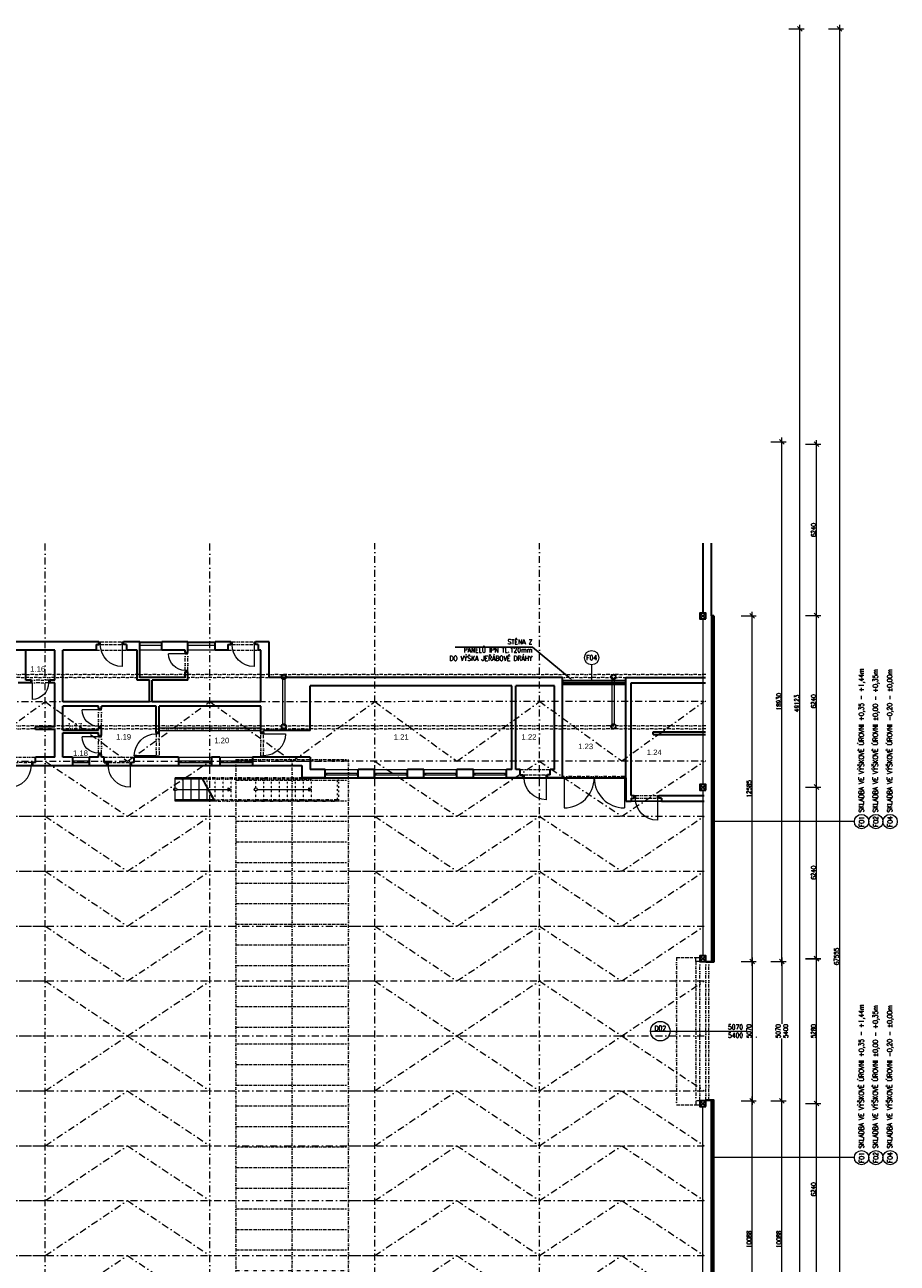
# Model space of a CAD drawing. Header units: millimetres. Extents: x -485339 to 286898, y -1189934 to 1602269.
# Tile 26 of 230: x -204483 to -172706, y -1037874 to -992773. Entities that reach past the tile are written whole.
import ezdxf
from ezdxf import colors
from ezdxf.entities.mleader import LeaderData, LeaderLine
from ezdxf.enums import TextEntityAlignment as Align
from ezdxf.math import Vec2, Vec3

# ---------------------------------------------------------------- set-up
doc = ezdxf.new("R2010")
doc.units = ezdxf.units.MM
doc.header["$LTSCALE"] = 10
for name, pattern in [('DASHDOT', [25.4, 12.7, -6.35, 0, -6.35]), ('DĚLICÍ2', [15.875, 6.35, -3.175, 0, -3.175, 0, -3.175]), ('ČÁRKOVANÁ2', [9.525, 6.35, -3.175])]:
    doc.linetypes.add(name, pattern=pattern)
doc.layers.get('Defpoints').update_dxf_attribs({"lineweight": 0})
for name, color, linetype, lineweight in [('N_dveře', 10, 'Continuous', 18), ('N_kóty', 10, 'Continuous', 18), ('N_popis', 10, 'Continuous', 18), ('N_popis_otvory', 10, 'Continuous', 18), ('N_čáry_nad', 10, 'DĚLICÍ2', 18), ('N_čáry_obrys', 10, 'Continuous', 35), ('N_čáry_obv.plášt', 212, 'Continuous', 18), ('N_čáry_obv.plášt_obrys', 212, 'Continuous', 35), ('N_čáry_plné', 10, 'Continuous', 18), ('St__otvory_dveře', 40, 'Continuous', 18), ('St_kóty', 132, 'Continuous', 18), ('St_otvory_okna', 40, 'Continuous', 18), ('St_plocha_místnosti', 250, 'Continuous', 18), ('St_sloupy_konstrukce haly', 5, 'Continuous', 35), ('St_sloupy_opláštění_půdorys', 25, 'Continuous', 35), ('St_čáry_nad', 250, 'DĚLICÍ2', 18), ('St_čáry_obrys', 5, 'Continuous', 35), ('St_čáry_osy', 250, 'DASHDOT', 18), ('St_čáry_plné', 250, 'Continuous', 18), ('St_čáry_pod', 250, 'ČÁRKOVANÁ2', 18)]:
    doc.layers.add(name, color=color, linetype=linetype, lineweight=lineweight)
doc.styles.add('Andy', font='arial.ttf')
doc.styles.get("Standard").update_dxf_attribs({"font": 'simplex.shx', "width": 0.8})
doc.linetypes.add('IZOLACE', pattern='A,0.0001,-0.1,[134,ltypeshp.shx,S=0.1,R=0,X=-0.1,Y=0],-0.2,[134,ltypeshp.shx,S=0.1,R=180,X=0.1,Y=0],-0.1', length=0.4001)
doc.linetypes.add('ZIGZAG', pattern='A,0.00254,-5.08,[131,ltypeshp.shx,S=5.08,R=0,X=-5.08,Y=0],-10.16,[131,ltypeshp.shx,S=5.08,R=180,X=5.08,Y=0],-5.08', length=20.32254)
doc.dimstyles.new('stavebníM100', dxfattribs={"dimtxt": 165, "dimasz": 170, "dimexe": 150, "dimexo": 100, "dimgap": 30, "dimtad": 1, "dimdec": 0, "dimtxsty": 'Standard', "dimblk": 'OBLIQUE', "dimcen": -2.5, "dimdle": 150, "dimclrd": 256, "dimclre": 256, "dimclrt": 256, "dimadec": 4, "dimazin": 0, "dimtfac": 1, "dimtdec": 0, "dimtmove": 2, "dimatfit": 3, "dimldrblk": 'OBLIQUE', "dimfxl": 400, "dimfxlon": 1, "dimlwd": -1, "dimlwe": -1, "dimarcsym": 0})

# ---------------------------------------------------------------- blocks, each defined once
blk = doc.blocks.new('*U6982')
at = {"layer": 'St_čáry_osy', "ltscale": 2}
blk.add_lwpolyline([(-3000, -1000), (-4, 1000), (3000, -1000)], dxfattribs=at)
blk = doc.blocks.new('*U6981')
at = {"layer": 'St_čáry_osy', "ltscale": 2}
for p in [(60000, 8000), (72000, 8000), (60000, 6000), (72000, 6000), (60000, 4000), (72000, 4000), (60000, 2000), (72000, 2000), (60000, 0), (72000, 0)]:
    blk.add_blockref('*U6982', p, dxfattribs=at)
blk = doc.blocks.new('*U6984')
at = {"layer": 'St_čáry_osy', "ltscale": 2}
blk.add_lwpolyline([(-3000, -1000), (-4, 1000), (3000, -1000)], dxfattribs=at)
blk = doc.blocks.new('*U6983')
at = {"layer": 'St_čáry_osy', "ltscale": 2}
for p in [(60000, 8000), (72000, 8000), (60000, 6000), (72000, 6000), (60000, 4000), (72000, 4000), (60000, 2000), (72000, 2000), (60000, 0), (72000, 0)]:
    blk.add_blockref('*U6984', p, dxfattribs=at)
blk = doc.blocks.new('*U6986')
at = {"layer": 'St_čáry_osy', "ltscale": 2}
for points in [[(-3950, 8000), (9058, 8000)], [(-3950, 6000), (9058, 6000)], [(-3950, 4000), (9058, 4000)], [(-3950, 2000), (9058, 2000)], [(-3950, 0), (9058, 0)], [(-3950, -2000), (9058, -2000)], [(-3950, -4000), (9058, -4000)], [(-3950, -6000), (9058, -6000)], [(-3950, -8000), (9058, -8000)]]:
    blk.add_lwpolyline(points, dxfattribs=at)
blk = doc.blocks.new('*U6985')
at = {"layer": 'St_čáry_osy', "ltscale": 2}
for p in [(48000, 0), (60000, 0), (72000, 0)]:
    blk.add_blockref('*U6986', p, dxfattribs=at)
blk = doc.blocks.new('G$C7F8F446A')
at = {"layer": 'St_čáry_plné', "color": 0, "linetype": 'ByBlock', "ltscale": 2}
for p, q in [((20055, 4100), (-55, 4100)), ((-55, 0), (20055, 0))]:
    blk.add_line(p, q, dxfattribs=at)
for points in [[(-55, 4100), (-55, 0)], [(695, 4100), (695, 0)], [(1445, 4100), (1445, 0)], [(2195, 4100), (2195, 0)], [(2945, 4100), (2945, 0)], [(3695, 4100), (3695, 0)], [(4445, 4100), (4445, 0)], [(5195, 4100), (5195, 0)], [(5945, 4100), (5945, 0)], [(6695, 4100), (6695, 0)], [(7445, 4100), (7445, 0)], [(8195, 4100), (8195, 0)], [(8945, 4100), (8945, 0)], [(9695, 4100), (9695, 0)], [(10305, 4100), (10305, 0)], [(11055, 4100), (11055, 0)], [(11805, 4100), (11805, 0)], [(12555, 4100), (12555, 0)], [(13305, 4100), (13305, 0)], [(14055, 4100), (14055, 0)], [(14805, 4100), (14805, 0)], [(15555, 4100), (15555, 0)], [(16305, 4100), (16305, 0)], [(17055, 4100), (17055, 0)], [(17805, 4100), (17805, 0)], [(18555, 4100), (18555, 0)], [(19305, 4100), (19305, 0)], [(20055, 4100), (20055, 0)], [(-55, 2050), (20000, 2050)]]:
    blk.add_lwpolyline(points, dxfattribs=at)
at = {"layer": 'St_čáry_pod', "color": 0, "linetype": 'ByBlock', "ltscale": 2}
for p, q in [((0, 4100), (0, 0)), ((20000, 0), (20000, 4100))]:
    blk.add_line(p, q, dxfattribs=at)
blk = doc.blocks.new('G$C3969F823')
at = {"layer": 'St__otvory_dveře', "ltscale": 2}
for points in [[(-100, -50), (-100, 0), (0, 0), (0, -50)], [(-101, -700), (-101, -650), (-1, -650), (-1, -700)]]:
    blk.add_lwpolyline(points, close=True, dxfattribs=at)
at = {"layer": 'St__otvory_dveře', "linetype": 'DĚLICÍ2', "ltscale": 2}
for points in [[(-100, -50), (-101, -650)], [(0, -50), (-1, -650)]]:
    blk.add_lwpolyline(points, dxfattribs=at)
at = {"layer": 'St__otvory_dveře', "color": 0, "ltscale": 2}
blk.add_lwpolyline([(-101, -650), (-701, -650)], dxfattribs=at)
blk.add_arc((-101, -650), 600, 90, 180, dxfattribs=at)
blk = doc.blocks.new('G$CC1796412')
at = {"layer": 'St__otvory_dveře', "color": 0, "ltscale": 2}
blk.add_lwpolyline([(850, 1), (850, 801)], dxfattribs=at)
at = {"layer": 'St__otvory_dveře', "ltscale": 2}
for points in [[(50, 0), (0, 0), (0, -100), (50, -100)], [(900, 1), (850, 1), (850, -99), (900, -99)]]:
    blk.add_lwpolyline(points, close=True, dxfattribs=at)
at = {"layer": 'St__otvory_dveře', "linetype": 'DĚLICÍ2', "ltscale": 2}
for points in [[(50, 0), (850, 1)], [(50, -100), (850, -99)]]:
    blk.add_lwpolyline(points, dxfattribs=at)
at = {"layer": 'St__otvory_dveře', "color": 0, "ltscale": 2}
blk.add_arc((850, 1), 800, 90, 180, dxfattribs=at)
blk = doc.blocks.new('G$CC101BA37')
at = {"layer": 'St_otvory_okna', "ltscale": 2}
for points in [[(600, 50), (0, 50), (0, 0), (600, 0)], [(0, 50), (50, 50), (50, 0), (0, 0)], [(600, 50), (550, 50), (550, 0), (600, 0)]]:
    blk.add_lwpolyline(points, close=True, dxfattribs=at)
blk = doc.blocks.new('G$C09EC9A76')
at = {"layer": 'St_otvory_okna', "ltscale": 2}
for points in [[(1200, 50), (0, 50), (0, 0), (1200, 0)], [(0, 50), (50, 50), (50, 0), (0, 0)], [(1200, 50), (1150, 50), (1150, 0), (1200, 0)]]:
    blk.add_lwpolyline(points, close=True, dxfattribs=at)
blk = doc.blocks.new('G$C96BA53D1')
at = {"layer": 'St__otvory_dveře', "ltscale": 2}
for points in [[(0, -50), (50, -50), (50, 0), (0, 0)], [(2250, -50), (2300, -50), (2300, 0), (2250, 0)]]:
    blk.add_lwpolyline(points, close=True, dxfattribs=at)
at = {"layer": 'St__otvory_dveře', "linetype": 'DĚLICÍ2', "ltscale": 2}
for points in [[(2250, 0), (50, 0)], [(2250, -50), (50, -50)]]:
    blk.add_lwpolyline(points, dxfattribs=at)
at = {"layer": 'St__otvory_dveře', "ltscale": 2}
for points in [[(50, -50), (50, -1150)], [(2250, -50), (2250, -1150)]]:
    blk.add_lwpolyline(points, dxfattribs=at)
for centre, start, end in [((50, -50), 270, 0), ((2250, -50), 180, 270)]:
    blk.add_arc(centre, 1100, start, end, dxfattribs=at)
blk = doc.blocks.new('G$CB69B1554')
at = {"layer": 'St_otvory_okna', "ltscale": 2}
for points in [[(58530, -25), (59330, -25)], [(58530, -125), (59330, -125)], [(60280, -25), (61280, -25)], [(60280, -125), (61280, -125)]]:
    blk.add_lwpolyline(points, dxfattribs=at)
at = {"layer": 'St_čáry_nad', "ltscale": 2}
for points in [[(56940, -300), (58040, -300)], [(61740, -300), (62840, -300)], [(53630, -4200), (54730, -4200)], [(57230, -4200), (58330, -4200)], [(64782, -4950), (60805, -4950)], [(72380, -4650), (73480, -4650)], [(64782, -5000), (60833, -5000)], [(65732, -5750), (61245, -5750)], [(65782, -5800), (61272, -5800)], [(76430, -5800), (77530, -5800)]]:
    blk.add_lwpolyline(points, dxfattribs=at)
at = {"layer": 'St_čáry_nad'}
for points in [[(60982, -5272), (60982, -4950)], [(61272, -5800), (61272, -4950)], [(61562, -5800), (61562, -4950)], [(61852, -5800), (61852, -4950)], [(62752, -5800), (62752, -4950)], [(63042, -5800), (63042, -4950)], [(63332, -5800), (63332, -4950)], [(63622, -5800), (63622, -4950)], [(63912, -5800), (63912, -4950)], [(64202, -5800), (64202, -4950)], [(64492, -5800), (64492, -4950)], [(64782, -5800), (64782, -4950)], [(65732, -5750), (65732, -4950)], [(65782, -5800), (65782, -4950)]]:
    blk.add_lwpolyline(points, dxfattribs=at)
at = {"layer": 'St_čáry_obrys', "ltscale": 2}
for points in [[(57040, 0), (52930, 0)], [(57040, -102), (57040, 0)], [(58530, 0), (57940, 0)], [(57940, -100), (57940, 0)], [(58530, -1300), (58530, 0)], [(60280, 0), (59330, 0)], [(59330, -300), (59330, 0)], [(60280, -390), (60280, 0)], [(61840, 0), (61280, 0)], [(61280, -300), (61280, 0)], [(61840, -102), (61840, 0)], [(63240, 0), (62740, 0)], [(63240, -1300), (63240, 0)], [(55430, -300), (53230, -300)], [(55430, -300), (54380, -300)], [(54380, -1400), (54380, -300)], [(55430, -1400), (55430, -300)], [(55730, -2190), (55730, -300)], [(56940, -300), (55730, -300)], [(56940, -100), (57040, -100)], [(56940, -100), (56940, -300)], [(57940, -100), (57940, -2)], [(58040, -100), (57940, -100)], [(58040, -100), (58040, -300)], [(58430, -300), (58040, -300)], [(58430, -1400), (58430, -300)], [(60180, -300), (59330, -300)], [(60180, -390), (60180, -300)], [(61740, -300), (61280, -300)], [(61740, -100), (61740, -300)], [(61740, -100), (61840, -100)], [(62740, -102), (62740, -2)], [(62740, -102), (62740, -2)], [(62840, -100), (62740, -100)], [(62840, -100), (62840, -300)], [(62940, -300), (62840, -300)], [(62940, -2190), (62940, -300)], [(60180, -1300), (58530, -1300)], [(60180, -1300), (60180, -1090)], [(60280, -1400), (60280, -1090)], [(73930, -1300), (63240, -1300)], [(73930, -4950), (73930, -1300)], [(76230, -5800), (76230, -1300)], [(54555, -1500), (54105, -1500)], [(54555, -1400), (54380, -1400)], [(54555, -1400), (54555, -1500)], [(55430, -1400), (55255, -1400)], [(55255, -1400), (55255, -1500)], [(55430, -1500), (55255, -1500)], [(55430, -3100), (55430, -1500)], [(58880, -1400), (58430, -1400)], [(58880, -2190), (58880, -1400)], [(60280, -1400), (58980, -1400)], [(58980, -2190), (58980, -1400)], [(72080, -1600), (64730, -1600)], [(64730, -3230), (64730, -1600)], [(72080, -4650), (72080, -1600)], [(73630, -1600), (72230, -1600)], [(72230, -4650), (72230, -1600)], [(73630, -4650), (73630, -1600)], [(76430, -5600), (76430, -1500)], [(58880, -2190), (55730, -2190)], [(62940, -2190), (58980, -2190)], [(55730, -3220), (55730, -2340)], [(57030, -2340), (55730, -2340)], [(57030, -2430), (57030, -2340)], [(57130, -2430), (57130, -2340)], [(59130, -2340), (57130, -2340)], [(59130, -3300), (59130, -2340)], [(59230, -3300), (59230, -2340)], [(62940, -2340), (59230, -2340)], [(62940, -3300), (62940, -2340)], [(55430, -3100), (54730, -3100)], [(54730, -3200), (54730, -3100)], [(57030, -3220), (57030, -3130)], [(57130, -3410), (57130, -3130)], [(55430, -3200), (54730, -3200)], [(55430, -4200), (55430, -3200)], [(55730, -3220), (57030, -3220)], [(55730, -4200), (55730, -3320)], [(55730, -3320), (57030, -3320)], [(57030, -3410), (57030, -3320)], [(59230, -3300), (59130, -3300)], [(63040, -3300), (62940, -3300)], [(64730, -3230), (63040, -3230)], [(63040, -3300), (63040, -3230)], [(77230, -3380), (77230, -3280)], [(54630, -4500), (54630, -4400)], [(54730, -4400), (54630, -4400)], [(54630, -4500), (56080, -4500)], [(54730, -4400), (54730, -4200)], [(55430, -4200), (54730, -4200)], [(56080, -4200), (55730, -4200)], [(57030, -4200), (56680, -4200)], [(56680, -4500), (57330, -4500)], [(57030, -4200), (57030, -4110)], [(57130, -4200), (57130, -4110)], [(57230, -4200), (57130, -4200)], [(57230, -4400), (57230, -4200)], [(57230, -4400), (57330, -4400)], [(57330, -4500), (57330, -4400)], [(58230, -4500), (58230, -4400)], [(58330, -4400), (58230, -4400)], [(58230, -4500), (59940, -4500)], [(59940, -4200), (58330, -4200)], [(58330, -4400), (58330, -4200)], [(61440, -4200), (61140, -4200)], [(61140, -4500), (61440, -4500)], [(64730, -4200), (62640, -4200)], [(62640, -4500), (64430, -4500)], [(64430, -4500), (64430, -4950)], [(64730, -4200), (64730, -4650)], [(65280, -4950), (64430, -4950)], [(65280, -4650), (64730, -4650)], [(65280, -4950), (65280, -4650)], [(67080, -4650), (66480, -4650)], [(66480, -4950), (66480, -4650)], [(67080, -4950), (66480, -4950)], [(67080, -4950), (67080, -4650)], [(68880, -4650), (68280, -4650)], [(68280, -4950), (68280, -4650)], [(68880, -4950), (68280, -4950)], [(68880, -4950), (68880, -4650)], [(70680, -4650), (70080, -4650)], [(70080, -4950), (70080, -4650)], [(70680, -4950), (70080, -4950)], [(70680, -4950), (70680, -4650)], [(72080, -4650), (71880, -4650)], [(71880, -4950), (71880, -4650)], [(72480, -4950), (71880, -4950)], [(72380, -4650), (72230, -4650)], [(72380, -4850), (72380, -4650)], [(72380, -4850), (72480, -4850)], [(72480, -4950), (72480, -4850)], [(73380, -4950), (73380, -4850)], [(73380, -4950), (73380, -4850)], [(73480, -4850), (73380, -4850)], [(73930, -4950), (73380, -4950)], [(73630, -4650), (73480, -4650)], [(73480, -4850), (73480, -4650)], [(76430, -5700), (76430, -5800)], [(76430, -5700), (76530, -5700)], [(76530, -5702), (76530, -5602)], [(77230, -5600), (77230, -5600)], [(77430, -5702), (77430, -5602)], [(77430, -5702), (77430, -5602)], [(77530, -5700), (77430, -5700)], [(77530, -5700), (77530, -5800)]]:
    blk.add_lwpolyline(points, dxfattribs=at)
at = {"layer": 'St_čáry_obrys'}
for points in [[(60180, -390), (60280, -390)], [(60180, -1090), (60280, -1090)], [(76230, -1300), (79139, -1300)], [(76430, -1500), (79139, -1500)], [(57030, -2430), (57130, -2430)], [(57030, -3130), (57130, -3130)], [(57030, -3410), (57130, -3410)], [(77230, -3280), (79139, -3280)], [(77230, -3380), (79139, -3380)], [(56080, -4200), (56080, -4500)], [(56680, -4200), (56680, -4500)], [(57030, -4110), (57130, -4110)], [(59940, -4200), (59940, -4500)], [(61140, -4200), (61140, -4500)], [(61440, -4200), (61440, -4500)], [(62640, -4200), (62640, -4500)], [(76230, -5800), (76430, -5800)], [(76430, -5600), (76530, -5600)], [(77430, -5600), (79089, -5600)], [(77530, -5800), (79089, -5800)]]:
    blk.add_lwpolyline(points, dxfattribs=at)
at = {"layer": 'St_čáry_plné'}
for p, q in [((56080, -4200), (56680, -4200)), ((56080, -4500), (56680, -4500)), ((59940, -4200), (61140, -4200)), ((59940, -4500), (61140, -4500)), ((61440, -4200), (62640, -4200)), ((61440, -4500), (62640, -4500)), ((65280, -4650), (66480, -4650)), ((65280, -4950), (66480, -4950)), ((67080, -4650), (68280, -4650)), ((67080, -4950), (68280, -4950)), ((68880, -4650), (70080, -4650)), ((68880, -4950), (70080, -4950)), ((70680, -4650), (71880, -4650)), ((70680, -4950), (71880, -4950))]:
    blk.add_line(p, q, dxfattribs=at)
at = {"layer": 'St_čáry_plné', "ltscale": 2}
for points in [[(58530, 0), (59330, 0)], [(60280, 0), (61280, 0)], [(59330, -300), (58530, -300)], [(61280, -300), (60280, -300)], [(59877, -5375), (61852, -5375)], [(62807, -5375), (64782, -5375)]]:
    blk.add_lwpolyline(points, dxfattribs=at)
at = {"layer": 'St_čáry_plné'}
for points in [[(62940, -3140), (59230, -3140)], [(62940, -3240), (59230, -3240)], [(60805, -4950), (59822, -4950)], [(59822, -5800), (59822, -4950)], [(60112, -5800), (60112, -4950)], [(60402, -5800), (60402, -4950)], [(60692, -5800), (60692, -4950)], [(60771, -4950), (61238, -5800)], [(60805, -4950), (61272, -5800)], [(60799, -5000), (59822, -5000)], [(60982, -5800), (60982, -5334)], [(61210, -5750), (59822, -5750)], [(61272, -5800), (59822, -5800)]]:
    blk.add_lwpolyline(points, dxfattribs=at)
at = {"layer": 'St_čáry_plné', "ltscale": 2}
for points in [[(61852, -5375), (61751, -5434), (61751, -5316)], [(64782, -5375), (64681, -5434), (64681, -5316)]]:
    blk.add_lwpolyline(points, close=True, dxfattribs=at)
for centre in [(59822, -5375), (62752, -5375)]:
    blk.add_circle(centre, 54.6, dxfattribs=at)
at = {"layer": 'St__otvory_dveře', "xscale": -1}
for name, p, rotation in [('G$CC1796412', (57040, -99), 180), ('G$CC1796412', (61840, -99), 180), ('G$C3969F823', (60280, -1090), 180), ('G$C3969F823', (55255, -1399), 270), ('G$C3969F823', (57130, -3130), 180), ('G$C3969F823', (57130, -4110), 180), ('G$CC1796412', (59130, -3300), 89.9999999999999), ('G$CC1796412', (63040, -4200), 269.9999999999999), ('G$CC1796412', (57330, -4499), 180), ('G$CC1796412', (72480, -4949), 180), ('G$CC1796412', (76530, -5699), 180)]:
    blk.add_blockref(name, p, dxfattribs=dict(at, rotation=rotation))
at = {"layer": 'St__otvory_dveře', "rotation": 180}
blk.add_blockref('G$CC1796412', (54630, -4501), dxfattribs=at)
at = {"layer": 'St__otvory_dveře'}
blk.add_blockref('G$C96BA53D1', (73930, -4900), dxfattribs=at)
at = {"layer": 'St_otvory_okna', "ltscale": 2}
for name, p in [('G$CC101BA37', (56080, -4400)), ('G$C09EC9A76', (59940, -4400)), ('G$C09EC9A76', (61440, -4400)), ('G$C09EC9A76', (65280, -4850)), ('G$C09EC9A76', (67080, -4850)), ('G$C09EC9A76', (68880, -4850)), ('G$C09EC9A76', (70680, -4850))]:
    blk.add_blockref(name, p, dxfattribs=at)
blk = doc.blocks.new('G$CD8A98CDB')
at = {"layer": 'St_sloupy_konstrukce haly', "color": 250, "lineweight": 18, "ltscale": 2}
for points in [[(-825, 0), (825, 0)], [(-825, -80), (825, -80)]]:
    blk.add_lwpolyline(points, dxfattribs=at)
at = {"layer": 'St_sloupy_konstrukce haly', "ltscale": 2}
for centre in [(-900, -40), (900, -40)]:
    blk.add_circle(centre, 85, dxfattribs=at)
blk = doc.blocks.new('G$C0F2906C7')
at = {"layer": 'St_sloupy_opláštění_půdorys', "ltscale": 2}
blk.add_lwpolyline([(-105, -105), (105, -105), (105, 105), (-105, 105)], close=True, dxfattribs=at)
for points in [[(-105, 105), (105, -105)], [(105, 105), (-105, -105)]]:
    blk.add_lwpolyline(points, dxfattribs=at)
blk = doc.blocks.new('_OBLIQUE')
at = {"color": 0, "linetype": 'ByBlock'}
blk.add_line((-0.5, -0.5), (0.5, 0.5), dxfattribs=at)
blk = doc.blocks.new('*D7068')
at = {"layer": 'Defpoints', "color": 0}
for p in [(-179563, -1031958), (-176905, -1031958), (-195583, -1042046)]:
    blk.add_point(p, dxfattribs=at)
at = {"layer": 'St_kóty'}
for p, q in [((-176905, -1042196), (-176905, -1031808)), ((-177305, -1031958), (-176755, -1031958)), ((-177305, -1042046), (-176755, -1042046))]:
    blk.add_line(p, q, dxfattribs=at)
at = {"layer": 'St_kóty', "linetype": 'ByBlock', "xscale": 170, "yscale": 170, "zscale": 170}
for p, rotation in [((-176905, -1031958), 90), ((-176905, -1042046), 270)]:
    blk.add_blockref('_OBLIQUE', p, dxfattribs=dict(at, rotation=rotation))
at = {"layer": 'St_kóty', "insert": (-177017, -1037002), "char_height": 165, "attachment_point": 5, "rotation": 90}
blk.add_mtext('10088', dxfattribs=at)
blk = doc.blocks.new('*D7069')
at = {"layer": 'Defpoints', "color": 0}
for p in [(-179483, -1026888), (-176905, -1026888), (-179483, -1031958)]:
    blk.add_point(p, dxfattribs=at)
at = {"layer": 'St_kóty'}
for p, q in [((-177305, -1026888), (-176755, -1026888)), ((-176905, -1026738), (-176905, -1029160)), ((-176905, -1032108), (-176905, -1029685)), ((-177305, -1031958), (-176755, -1031958))]:
    blk.add_line(p, q, dxfattribs=at)
at = {"layer": 'St_kóty', "linetype": 'ByBlock', "xscale": 170, "yscale": 170, "zscale": 170}
for p, rotation in [((-176905, -1026888), 90), ((-176905, -1031958), 270)]:
    blk.add_blockref('_OBLIQUE', p, dxfattribs=dict(at, rotation=rotation))
at = {"layer": 'St_kóty', "insert": (-176905, -1029423), "char_height": 165, "attachment_point": 5, "rotation": 90}
blk.add_mtext('5070\\P5400', dxfattribs=at)
blk = doc.blocks.new('*D7070')
at = {"layer": 'Defpoints', "color": 0}
for p in [(-179483, -1007958), (-176905, -1007958), (-179563, -1026888)]:
    blk.add_point(p, dxfattribs=at)
at = {"layer": 'St_kóty'}
for p, q in [((-177305, -1007958), (-176755, -1007958)), ((-176905, -1027038), (-176905, -1007808)), ((-177305, -1026888), (-176755, -1026888))]:
    blk.add_line(p, q, dxfattribs=at)
at = {"layer": 'St_kóty', "linetype": 'ByBlock', "xscale": 170, "yscale": 170, "zscale": 170}
for p, rotation in [((-176905, -1007958), 90), ((-176905, -1026888), 270)]:
    blk.add_blockref('_OBLIQUE', p, dxfattribs=dict(at, rotation=rotation))
at = {"layer": 'St_kóty', "insert": (-177017, -1017423), "char_height": 165, "attachment_point": 5, "rotation": 90}
blk.add_mtext('18930', dxfattribs=at)
blk = doc.blocks.new('*D7074')
at = {"layer": 'Defpoints', "color": 0}
for p in [(-179483, -992923), (-176251, -992923), (-195597, -1042046)]:
    blk.add_point(p, dxfattribs=at)
at = {"layer": 'St_kóty'}
for p, q in [((-176651, -992923), (-176101, -992923)), ((-176251, -1042196), (-176251, -992773)), ((-176651, -1042046), (-176101, -1042046))]:
    blk.add_line(p, q, dxfattribs=at)
at = {"layer": 'St_kóty', "linetype": 'ByBlock', "xscale": 170, "yscale": 170, "zscale": 170}
for p, rotation in [((-176251, -992923), 90), ((-176251, -1042046), 270)]:
    blk.add_blockref('_OBLIQUE', p, dxfattribs=dict(at, rotation=rotation))
at = {"layer": 'St_kóty', "insert": (-176364, -1017484), "char_height": 165, "attachment_point": 5, "rotation": 90}
blk.add_mtext('49123', dxfattribs=at)
blk = doc.blocks.new('*D7078')
at = {"layer": 'Defpoints', "color": 0}
for p in [(-179788, -1032063), (-175643, -1032063), (-179788, -1038303)]:
    blk.add_point(p, dxfattribs=at)
at = {"layer": 'St_kóty'}
for p, q in [((-176043, -1032063), (-175493, -1032063)), ((-175643, -1038453), (-175643, -1031913)), ((-176043, -1038303), (-175493, -1038303))]:
    blk.add_line(p, q, dxfattribs=at)
at = {"layer": 'St_kóty', "linetype": 'ByBlock', "xscale": 170, "yscale": 170, "zscale": 170}
for p, rotation in [((-175643, -1032063), 90), ((-175643, -1038303), 270)]:
    blk.add_blockref('_OBLIQUE', p, dxfattribs=dict(at, rotation=rotation))
at = {"layer": 'St_kóty', "insert": (-175755, -1035183), "char_height": 165, "attachment_point": 5, "rotation": 90}
blk.add_mtext('6240', dxfattribs=at)
blk = doc.blocks.new('*D7079')
at = {"layer": 'Defpoints', "color": 0}
for p in [(-179788, -1026783), (-175643, -1026783), (-179788, -1032063)]:
    blk.add_point(p, dxfattribs=at)
at = {"layer": 'St_kóty'}
for p, q in [((-176043, -1026783), (-175493, -1026783)), ((-175643, -1032213), (-175643, -1026633)), ((-176043, -1032063), (-175493, -1032063))]:
    blk.add_line(p, q, dxfattribs=at)
at = {"layer": 'St_kóty', "linetype": 'ByBlock', "xscale": 170, "yscale": 170, "zscale": 170}
for p, rotation in [((-175643, -1026783), 90), ((-175643, -1032063), 270)]:
    blk.add_blockref('_OBLIQUE', p, dxfattribs=dict(at, rotation=rotation))
at = {"layer": 'St_kóty', "insert": (-175755, -1029423), "char_height": 165, "attachment_point": 5, "rotation": 90}
blk.add_mtext('5280', dxfattribs=at)
blk = doc.blocks.new('*D7080')
at = {"layer": 'Defpoints', "color": 0}
for p in [(-179788, -1020531), (-175643, -1020531), (-179788, -1026771)]:
    blk.add_point(p, dxfattribs=at)
at = {"layer": 'St_kóty'}
for p, q in [((-176043, -1020531), (-175493, -1020531)), ((-175643, -1026921), (-175643, -1020381)), ((-176043, -1026771), (-175493, -1026771))]:
    blk.add_line(p, q, dxfattribs=at)
at = {"layer": 'St_kóty', "linetype": 'ByBlock', "xscale": 170, "yscale": 170, "zscale": 170}
for p, rotation in [((-175643, -1020531), 90), ((-175643, -1026771), 270)]:
    blk.add_blockref('_OBLIQUE', p, dxfattribs=dict(at, rotation=rotation))
at = {"layer": 'St_kóty', "insert": (-175755, -1023651), "char_height": 165, "attachment_point": 5, "rotation": 90}
blk.add_mtext('6240', dxfattribs=at)
blk = doc.blocks.new('*D7081')
at = {"layer": 'Defpoints', "color": 0}
for p in [(-179788, -1014291), (-175643, -1014291), (-179788, -1020531)]:
    blk.add_point(p, dxfattribs=at)
at = {"layer": 'St_kóty'}
for p, q in [((-176043, -1014291), (-175493, -1014291)), ((-175643, -1020681), (-175643, -1014141)), ((-176043, -1020531), (-175493, -1020531))]:
    blk.add_line(p, q, dxfattribs=at)
at = {"layer": 'St_kóty', "linetype": 'ByBlock', "xscale": 170, "yscale": 170, "zscale": 170}
for p, rotation in [((-175643, -1014291), 90), ((-175643, -1020531), 270)]:
    blk.add_blockref('_OBLIQUE', p, dxfattribs=dict(at, rotation=rotation))
at = {"layer": 'St_kóty', "insert": (-175755, -1017411), "char_height": 165, "attachment_point": 5, "rotation": 90}
blk.add_mtext('6240', dxfattribs=at)
blk = doc.blocks.new('*D7082')
at = {"layer": 'Defpoints', "color": 0}
for p in [(-179788, -1008051), (-175643, -1008051), (-179788, -1014291)]:
    blk.add_point(p, dxfattribs=at)
at = {"layer": 'St_kóty'}
for p, q in [((-175643, -1014441), (-175643, -1007901)), ((-176043, -1008051), (-175493, -1008051)), ((-176043, -1014291), (-175493, -1014291))]:
    blk.add_line(p, q, dxfattribs=at)
at = {"layer": 'St_kóty', "linetype": 'ByBlock', "xscale": 170, "yscale": 170, "zscale": 170}
for p, rotation in [((-175643, -1008051), 90), ((-175643, -1014291), 270)]:
    blk.add_blockref('_OBLIQUE', p, dxfattribs=dict(at, rotation=rotation))
at = {"layer": 'St_kóty', "insert": (-175755, -1011171), "char_height": 165, "attachment_point": 5, "rotation": 90}
blk.add_mtext('6240', dxfattribs=at)
blk = doc.blocks.new('*D7086')
at = {"layer": 'Defpoints', "color": 0}
for p in [(-179483, -992923), (-195583, -1060478), (-174807, -1060478)]:
    blk.add_point(p, dxfattribs=at)
at = {"layer": 'St_kóty'}
for p, q in [((-175207, -992923), (-174657, -992923)), ((-174807, -992773), (-174807, -1060628)), ((-175207, -1060478), (-174657, -1060478))]:
    blk.add_line(p, q, dxfattribs=at)
at = {"layer": 'St_kóty', "linetype": 'ByBlock', "xscale": 170, "yscale": 170, "zscale": 170}
for p, rotation in [((-174807, -992923), 90), ((-174807, -1060478), 270)]:
    blk.add_blockref('_OBLIQUE', p, dxfattribs=dict(at, rotation=rotation))
at = {"layer": 'St_kóty', "insert": (-174919, -1026700), "char_height": 165, "attachment_point": 5, "rotation": 90}
blk.add_mtext('67555', dxfattribs=at)
blk = doc.blocks.new('G$C989355E2')
at = {"layer": 'N_dveře', "linetype": 'DĚLICÍ2', "ltscale": 2}
for points in [[(-850, 2685), (-850, -2685)], [(-850, 2685), (-150, 2685)], [(-150, 2535), (-150, -2535)], [(0, -2535), (0, 2535)], [(-850, -2685), (-150, -2685)]]:
    blk.add_lwpolyline(points, dxfattribs=at)
at = {"layer": 'N_dveře'}
blk.add_lwpolyline([(0, 2535), (-150, 2535), (-150, 2685), (0, 2685)], close=True, dxfattribs=at)
at = {"layer": 'N_dveře', "linetype": 'DĚLICÍ2', "ltscale": 2}
blk.add_lwpolyline([(0, -2535), (-150, -2535), (-150, -2685), (0, -2685)], close=True, dxfattribs=at)
blk = doc.blocks.new('*D7313')
at = {"layer": 'Defpoints', "color": 0}
for p in [(-179483, -1031958), (-177992, -1031958), (-179483, -1042046)]:
    blk.add_point(p, dxfattribs=at)
at = {"layer": 'N_kóty'}
for p, q in [((-177992, -1042196), (-177992, -1031808)), ((-178392, -1031958), (-177842, -1031958)), ((-178392, -1042046), (-177842, -1042046))]:
    blk.add_line(p, q, dxfattribs=at)
at = {"layer": 'N_kóty', "linetype": 'ByBlock', "xscale": 170, "yscale": 170, "zscale": 170}
for p, rotation in [((-177992, -1031958), 90), ((-177992, -1042046), 270)]:
    blk.add_blockref('_OBLIQUE', p, dxfattribs=dict(at, rotation=rotation))
at = {"layer": 'N_kóty', "insert": (-178104, -1037002), "char_height": 165, "attachment_point": 5, "rotation": 90}
blk.add_mtext('10088', dxfattribs=at)
blk = doc.blocks.new('*D7314')
at = {"layer": 'Defpoints', "color": 0}
for p in [(-179483, -1014303), (-177992, -1014303), (-179483, -1026888)]:
    blk.add_point(p, dxfattribs=at)
at = {"layer": 'N_kóty'}
for p, q in [((-178392, -1014303), (-177842, -1014303)), ((-177992, -1027038), (-177992, -1014153)), ((-178392, -1026888), (-177842, -1026888))]:
    blk.add_line(p, q, dxfattribs=at)
at = {"layer": 'N_kóty', "linetype": 'ByBlock', "xscale": 170, "yscale": 170, "zscale": 170}
for p, rotation in [((-177992, -1014303), 90), ((-177992, -1026888), 270)]:
    blk.add_blockref('_OBLIQUE', p, dxfattribs=dict(at, rotation=rotation))
at = {"layer": 'N_kóty', "insert": (-178104, -1020595), "char_height": 165, "attachment_point": 5, "rotation": 90}
blk.add_mtext('12585', dxfattribs=at)
blk = doc.blocks.new('*D7315')
at = {"layer": 'Defpoints', "color": 0}
for p in [(-179683, -1026888), (-179683, -1031958), (-177992, -1031958)]:
    blk.add_point(p, dxfattribs=at)
at = {"layer": 'N_kóty'}
for p, q in [((-178392, -1026888), (-177842, -1026888)), ((-177992, -1026738), (-177992, -1032108)), ((-178392, -1031958), (-177842, -1031958))]:
    blk.add_line(p, q, dxfattribs=at)
at = {"layer": 'N_kóty', "linetype": 'ByBlock', "xscale": 170, "yscale": 170, "zscale": 170}
for p, rotation in [((-177992, -1026888), 90), ((-177992, -1031958), 270)]:
    blk.add_blockref('_OBLIQUE', p, dxfattribs=dict(at, rotation=rotation))
at = {"layer": 'N_kóty', "insert": (-178104, -1029423), "char_height": 165, "attachment_point": 5, "rotation": 90}
blk.add_mtext('5070', dxfattribs=at)

msp = doc.modelspace()

# ---------------------------------------------------------------- linework, layer by layer
at = {"layer": 'N_popis'}
for points in [[(-183836.1, -1016082.1), (-183836.1, -1016662.9)], [(-174265.4, -1021790.1), (-179483, -1021790.1)], [(-174265.4, -1034027.5), (-179483, -1034027.5)]]:
    msp.add_lwpolyline(points, dxfattribs=at)
for centre in [(-183836.1, -1015822.2), (-174005.5, -1021790.1), (-173485.7, -1021790.1), (-172965.9, -1021790.1), (-174005.5, -1034027.5), (-173485.7, -1034027.5), (-172965.9, -1034027.5)]:
    msp.add_circle(centre, 259.9, dxfattribs=at)
at = {"layer": 'N_popis_otvory'}
msp.add_lwpolyline([(-180981.2, -1029422.6), (-178188.3, -1029422.6)], dxfattribs=at)
msp.add_circle((-181335.8, -1029422.6), 354.6, dxfattribs=at)
at = {"layer": 'N_čáry_nad', "ltscale": 2}
for points in [[(-179683, -1031957.6), (-179683, -1026887.6)], [(-179563, -1031957.6), (-179563, -1026887.6)]]:
    msp.add_lwpolyline(points, dxfattribs=at)
at = {"layer": 'N_čáry_obrys', "ltscale": 2}
for p, q in [((-179383, -1014302.6), (-179383, -1026907.6)), ((-179383, -1026907.6), (-179683, -1026907.6))]:
    msp.add_line(p, q, dxfattribs=at)
for points in [[(-179383, -1014302.6), (-179483, -1014302.6)], [(-195482.7, -1042145.8), (-179383, -1042145.8), (-179383, -1031937.6), (-179683, -1031937.6)]]:
    msp.add_lwpolyline(points, dxfattribs=at)
at = {"layer": 'N_čáry_obv.plášt', "linetype": 'IZOLACE', "ltscale": 10}
for p, q in [((-179433, -1014302.6), (-179433, -1026887.6)), ((-179433, -1042095.8), (-179433, -1031957.6))]:
    msp.add_line(p, q, dxfattribs=at)
at = {"layer": 'N_čáry_obv.plášt', "linetype": 'IZOLACE', "ltscale": 2}
for p, q in [((-179383, -1026897.6), (-179683, -1026897.6)), ((-179383, -1031947.6), (-179683, -1031947.6))]:
    msp.add_line(p, q, dxfattribs=at)
at = {"layer": 'N_čáry_obv.plášt', "linetype": 'ZIGZAG'}
msp.add_lwpolyline([(-184892.7, -1016722.9), (-182592.7, -1016722.9)], dxfattribs=at)
at = {"layer": 'N_čáry_obv.plášt_obrys'}
msp.add_lwpolyline([(-182592.7, -1016662.9), (-184892.7, -1016662.9), (-184892.7, -1016782.9), (-182592.7, -1016782.9)], close=True, dxfattribs=at)
at = {"layer": 'N_čáry_plné'}
msp.add_lwpolyline([(-181690.4, -1029422.6), (-180981.2, -1029422.6)], dxfattribs=at)
at = {"layer": 'St__otvory_dveře'}
msp.add_lwpolyline([(-179483, -1023932.6), (-179483, -1023932.6), (-179483, -1023932.6)], dxfattribs=at)
msp.add_lwpolyline([(-179483, -1023932.6), (-179483, -1023932.6), (-179483, -1023932.6)], dxfattribs=at)
msp.add_lwpolyline([(-179483, -1023932.6), (-179483, -1023932.6), (-179483, -1023932.6)], dxfattribs=at)
at = {"layer": 'St_čáry_nad', "ltscale": 2}
for points in [[(-179683, -1016437.6), (-275737.7, -1016437.6)], [(-182415.5, -1016537.6), (-275737.7, -1016537.6)], [(-179683, -1018307.6), (-275737.7, -1018307.6)], [(-179683, -1018407.6), (-275737.7, -1018407.6)]]:
    msp.add_lwpolyline(points, dxfattribs=at)
at = {"layer": 'St_čáry_obrys'}
for p, q in [((-205892.7, -1019742.9), (-194392.7, -1019742.9)), ((-194392.7, -1019742.9), (-194392.7, -1020192.9)), ((-194392.7, -1020192.9), (-182592.7, -1020192.9)), ((-182592.7, -1020192.9), (-182592.7, -1021031.2)), ((-182592.7, -1021031.2), (-179783, -1021042.9))]:
    msp.add_line(p, q, dxfattribs=at)
at = {"layer": 'St_čáry_obrys', "ltscale": 2}
for points in [[(-179783, -1011656.9), (-179783, -1014197.6)], [(-179483, -1011656.9), (-179483, -1014302.6)]]:
    msp.add_lwpolyline(points, dxfattribs=at)
at = {"layer": 'St_čáry_osy', "ltscale": 2}
for points in [[(-203737.7, -1040882.6), (-203737.7, -1011656.9)], [(-197737.7, -1040882.6), (-197737.7, -1011656.9)], [(-191737.7, -1041843.2), (-191737.7, -1011656.9)], [(-185737.7, -1041843.2), (-185737.7, -1011656.9)], [(-275737.7, -1017422.6), (-179683, -1017409.8)], [(-209737.7, -1017422.6), (-206742, -1019595.1), (-203737.7, -1017422.6)], [(-203737.7, -1017422.6), (-200742, -1019595.1), (-197737.7, -1017422.6)], [(-197737.7, -1017422.6), (-194742, -1019595.1), (-191737.7, -1017422.6)], [(-191737.7, -1017422.6), (-188742, -1019595.1), (-185737.7, -1017422.6)], [(-185737.7, -1017410.6), (-182742, -1019583.1), (-179736.7, -1017410.6)], [(-275737.7, -1019595.1), (-179683, -1019582.3)], [(-185737.7, -1019595.1), (-182742, -1021595.1), (-179736.7, -1019595.1)], [(-185737.7, -1021595.1), (-182742, -1023595.1), (-179736.7, -1021595.1)], [(-185737.7, -1023595.1), (-182742, -1025595.1), (-179736.7, -1023595.1)], [(-185737.7, -1025595.1), (-182742, -1027595.1), (-179736.7, -1025595.1)], [(-185737.7, -1027595.1), (-182742, -1029595.1), (-179736.7, -1027595.1)], [(-185737.7, -1031595.1), (-182742, -1029595.1), (-179736.7, -1031595.1)], [(-185737.7, -1033595.1), (-182742, -1031595.1), (-179736.7, -1033595.1)], [(-185737.7, -1035595.1), (-182742, -1033595.1), (-179736.7, -1035595.1)], [(-185737.7, -1037595.1), (-182742, -1035595.1), (-179736.7, -1037595.1)], [(-185737.7, -1039595.1), (-182742, -1037595.1), (-179736.7, -1039595.1)]]:
    msp.add_lwpolyline(points, dxfattribs=at)
at = {"layer": 'St_čáry_plné', "ltscale": 2}
for points in [[(-179483, -1014302.6), (-179483, -1026887.6), (-179683, -1026887.6)], [(-179783, -1014407.6), (-179783, -1020437.6)], [(-179783, -1020647.6), (-179783, -1026677.6)], [(-195582.7, -1042045.8), (-179483, -1042045.8), (-179483, -1031957.6), (-179683, -1031957.6)], [(-179783, -1038197.6), (-179783, -1032167.6)]]:
    msp.add_lwpolyline(points, dxfattribs=at)

# ---------------------------------------------------------------- block references
at = {"layer": 'N_dveře', "ltscale": 2}
msp.add_blockref('G$CB69B1554', (-258822.7, -1015242.9), dxfattribs=at)
at = {"layer": 'N_dveře'}
msp.add_blockref('G$C989355E2', (-179893, -1029422.6), dxfattribs=at)
at = {"layer": 'St_sloupy_konstrukce haly', "ltscale": 2, "rotation": 90}
for p in [(-195082.7, -1017422.6), (-183082.7, -1017422.6)]:
    msp.add_blockref('G$CD8A98CDB', p, dxfattribs=at)
at = {"layer": 'St_sloupy_opláštění_půdorys', "ltscale": 2, "rotation": 90}
for p in [(-179788, -1014302.6), (-179788, -1020542.6), (-179788, -1026782.6), (-179788, -1032062.6)]:
    msp.add_blockref('G$C0F2906C7', p, dxfattribs=at)
at = {"layer": 'St_čáry_nad', "ltscale": 2, "rotation": 90}
msp.add_blockref('G$C7F8F446A', (-192692, -1039584.6), dxfattribs=at)
at = {"layer": 'St_čáry_osy', "ltscale": 2, "xscale": -1, "rotation": 180}
msp.add_blockref('*U6983', (-260737.7, -1020595.1), dxfattribs=at)
at = {"layer": 'St_čáry_osy', "ltscale": 2}
for name, p in [('*U6985', (-260742, -1029595.1)), ('*U6981', (-260737.7, -1038595.1))]:
    msp.add_blockref(name, p, dxfattribs=at)

# ---------------------------------------------------------------- texts
at = {"layer": 'N_popis', "width": 0.8}
msp.add_text('F04', height=180, dxfattribs=at).set_placement((-183836.1, -1015822.2), align=Align.MIDDLE_CENTER)
for s, p in [('SKLADBA VE VÝŠKOVÉ ÚROVNI +0,35 - +1,44m ', (-173926, -1021459.9)), ('SKLADBA VE VÝŠKOVÉ ÚROVNI %%P0,00 - +0,35m ', (-173411.7, -1021459.9)), ('SKLADBA VE VÝŠKOVÉ ÚROVNI -0,20 - %%P0,00m ', (-172891.9, -1021459.9)), ('SKLADBA VE VÝŠKOVÉ ÚROVNI +0,35 - +1,44m ', (-173926, -1033697.4)), ('SKLADBA VE VÝŠKOVÉ ÚROVNI %%P0,00 - +0,35m ', (-173411.7, -1033697.4)), ('SKLADBA VE VÝŠKOVÉ ÚROVNI -0,20 - %%P0,00m ', (-172891.9, -1033697.4))]:
    msp.add_text(s, height=180, rotation=90, dxfattribs=at).set_placement(p)
for s, p in [('F01', (-174005.5, -1021790.1)), ('F02', (-173485.7, -1021790.1)), ('F04', (-172965.9, -1021790.1)), ('F01', (-174005.5, -1034027.5)), ('F02', (-173485.7, -1034027.5)), ('F04', (-172965.9, -1034027.5))]:
    msp.add_text(s, height=180, rotation=90, dxfattribs=at).set_placement(p, align=Align.MIDDLE_CENTER)
at = {"layer": 'N_popis_otvory', "width": 0.8}
for s, p in [('D02', (-181335.8, -1029314.8)), ('.', (-177833.7, -1029561.5))]:
    msp.add_text(s, height=180, dxfattribs=at).set_placement(p, align=Align.MIDDLE_CENTER)
at = {"layer": 'N_popis_otvory', "insert": (-178594.8, -1029422.6), "char_height": 180, "width": 1342.526, "attachment_point": 5}
msp.add_mtext('5070\\P5400', dxfattribs=at)
at = {"layer": 'St_plocha_místnosti', "ltscale": 2, "style": 'Andy'}
for s, p in [('1.16', (-204283.5, -1016333)), ('1.17', (-202932, -1018399.7)), ('1.19', (-201152.6, -1018804.1)), ('1.20', (-197579.6, -1018936.6)), ('1.21', (-191043.9, -1018809.2)), ('1.22', (-186389.2, -1018809.2)), ('1.18', (-202724.1, -1019399)), ('1.23', (-184325.2, -1019151.5)), ('1.24', (-181827.9, -1019368.4))]:
    msp.add_text(s, height=200, dxfattribs=at).set_placement(p)

# ---------------------------------------------------------------- dimensions: what is measured, and where the dimension line sits
at = {"layer": 'N_kóty'}
for base, p1, p2, picture, middle in [((-177992, -1014302.6), (-179483, -1026887.6), (-179483, -1014302.6), '*D7314', (-178104.5, -1020595.1)), ((-177992, -1031957.6), (-179683, -1026887.6), (-179683, -1031957.6), '*D7315', (-178104.5, -1029422.6)), ((-177992, -1031957.6), (-179483, -1042045.8), (-179483, -1031957.6), '*D7313', (-178104.5, -1037001.7))]:
    dim = msp.add_linear_dim(base=base, p1=p1, p2=p2, angle=90, dimstyle='stavebníM100', dxfattribs=at)
    dim.commit()
    dim.dimension.update_dxf_attribs({"geometry": picture, "text_midpoint": middle})
at = {"layer": 'St_kóty'}
for base, p1, p2, picture, middle in [((-176251.3, -992922.8), (-195597.3, -1042045.8), (-179483, -992922.8), '*D7074', (-176363.8, -1017484.3)), ((-174806.8, -1060477.6), (-179483, -992922.8), (-195582.7, -1060477.6), '*D7086', (-174919.3, -1026700.2)), ((-175643, -1008050.9), (-179788, -1014290.9), (-179788, -1008050.9), '*D7082', (-175755.5, -1011170.9)), ((-176904.8, -1007957.6), (-179563, -1026887.6), (-179483, -1007957.6), '*D7070', (-177017.3, -1017422.6)), ((-175643, -1014290.9), (-179788, -1020530.9), (-179788, -1014290.9), '*D7081', (-175755.5, -1017410.9)), ((-175643, -1020530.9), (-179788, -1026770.9), (-179788, -1020530.9), '*D7080', (-175755.5, -1023650.9)), ((-175643, -1026782.6), (-179788, -1032062.6), (-179788, -1026782.6), '*D7079', (-175755.5, -1029422.6)), ((-176904.8, -1031957.6), (-195582.7, -1042045.8), (-179563, -1031957.6), '*D7068', (-177017.3, -1037001.7)), ((-175643, -1032062.6), (-179788, -1038302.6), (-179788, -1032062.6), '*D7078', (-175755.5, -1035182.6))]:
    dim = msp.add_linear_dim(base=base, p1=p1, p2=p2, angle=90, dimstyle='stavebníM100', dxfattribs=at)
    dim.commit()
    dim.dimension.update_dxf_attribs({"geometry": picture, "text_midpoint": middle})
dim = msp.add_linear_dim(base=(-176904.8, -1026887.6), p1=(-179483, -1031957.6), p2=(-179483, -1026887.6), angle=90, text='<>\\P5400', dimstyle='stavebníM100', override={"dimtxsty": 'Standard'}, dxfattribs=at)
dim.commit()
dim.dimension.update_dxf_attribs({"geometry": '*D7069', "text_midpoint": (-176904.8, -1029422.6), "dimtype": 160})

# ---------------------------------------------------------------- leaders
at = {"layer": 'N_popis'}
ml = msp.add_multileader_mtext('Standard', dxfattribs=at)
ml.set_content('STĚNA Z\\PPANELŮ IPN TL.120mm\\PDO VÝŠKA JEŘÁBOVÉ DRÁHY ')
ml.set_leader_properties()
ml.build(insert=Vec2(0, 0))
ml.multileader.update_dxf_attribs({"text_left_attachment_type": 6, "text_right_attachment_type": 6, "arrow_head_size": 180})
ctx = ml.context
ctx.base_point, ctx.char_height, ctx.arrow_head_size, ctx.plane_origin = Vec3(-189187.8, -1015432.8), 180, 180, Vec3(-185208.9, -1014468.5)
ctx.left_attachment, ctx.right_attachment, ctx.text_align_type = 6, 6, 2
notes = []
notes.append((ctx, [(0, (1, 1, 0), (-185987.2, -1015432.8), (-1, 0), 8, [(0, [(-184518.8, -1016662.9)], 0, [])])]))
ctx.mtext.insert, ctx.mtext.alignment, ctx.mtext.flow_direction = Vec3(-185997.2, -1015155.1), 3, 5
for ctx, leaders in notes:
    for number, flags, end, landing, length, lines in leaders:
        leader = LeaderData()
        leader.index, (leader.has_last_leader_line, leader.has_dogleg_vector, leader.attachment_direction) = number, flags
        leader.last_leader_point, leader.dogleg_vector, leader.dogleg_length = Vec3(end), Vec3(landing), length
        for number, points, colour, breaks in lines:
            line = LeaderLine()
            line.index, line.vertices, line.color, line.breaks = number, Vec3.list(points), colors.encode_raw_color(colour), breaks
            leader.lines.append(line)
        ctx.leaders.append(leader)

doc.saveas('drawing.dxf')
